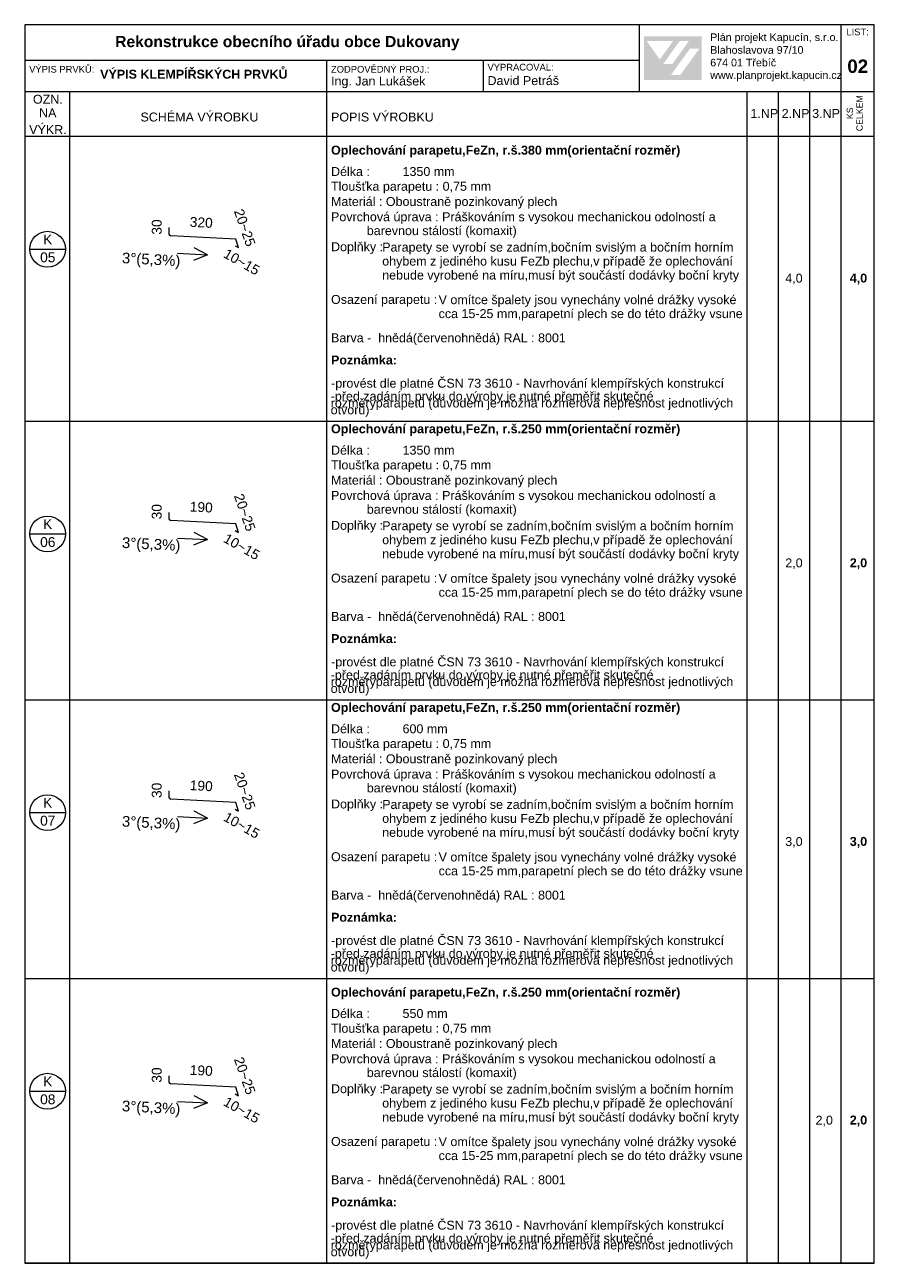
# Model space of a CAD drawing. Header units: millimetres. Extents: x 15381 to 191117, y -190522 to 367005.
# Tile 36 of 79: x 88117 to 107117, y -12396 to 15304. Entities that reach past the tile are written whole.
import ezdxf

# ---------------------------------------------------------------- set-up
doc = ezdxf.new("R2010")
doc.units = ezdxf.units.MM
doc.header["$MEASUREMENT"] = 0
doc.layers.add('Interiér - schodiště', color=7, linetype='Continuous')
doc.styles.add('GENEROVANÝ_STYL_1', font='txt')
doc.styles.add('GENEROVANÝ_STYL_2', font='txt')

msp = doc.modelspace()

# ---------------------------------------------------------------- hatches: boundary and pattern name
at = {"linetype": 'Continuous', "lineweight": 18}
h = msp.add_hatch(color=1, dxfattribs=at)
h.paths.add_polyline_path([(101965.1, 14072.4), (103255.5, 14072.4), (103255.5, 15046), (101965.1, 15046)])
h.paths.add_polyline_path([(102024.4, 14942.9), (102619.5, 14941.9), (102322.2, 14530.7)], flags=0)
h.paths.add_polyline_path([(102394.9, 14426), (102768.7, 14943.5), (102974.3, 14943.5), (102600.4, 14425)], flags=0)
h.paths.add_polyline_path([(102781.2, 14182.3), (102571.6, 14182.3), (102994.1, 14767.8), (103203.6, 14767.8)], flags=0)

# ---------------------------------------------------------------- linework, layer by layer
at = {"color": 7, "linetype": 'Continuous', "lineweight": 20}
for p, q in [((107117.4, 15304.4), (88117.4, 15304.4)), ((88117.4, 15304.4), (88117.4, -12395.6)), ((101867.4, 13804.4), (101867.4, 15304.4)), ((106367.4, 15304.4), (106367.4, 13804.4)), ((107117.4, -12395.6), (107117.4, 15304.4)), ((101867.4, 14504.4), (88117.4, 14504.4)), ((94867.4, 14504.4), (94867.4, 13804.4)), ((98367.4, 14504.4), (98367.4, 13804.4)), ((107117.4, 13804.4), (88117.4, 13804.4)), ((89117.4, 13804.4), (89117.4, 12804.4)), ((94867.4, 13804.4), (94867.4, 12804.4)), ((104267.4, 13804.4), (104267.4, 12804.4)), ((104967.4, 13804.4), (104967.4, 12804.4)), ((105667.4, 13804.4), (105667.4, 12804.4)), ((106367.4, 13804.4), (106367.4, 12804.4)), ((104567.4, 12804.4), (88117.4, 12804.4)), ((89117.4, 12804.4), (89117.4, 7764.4)), ((94867.4, 12804.4), (94867.4, 2724.4)), ((104267.4, 12804.4), (104267.4, -12395.6)), ((107117.4, 12804.4), (104567.4, 12804.4)), ((104967.4, 12804.4), (104967.4, -12395.6)), ((105667.4, 12804.4), (105667.4, -12395.6)), ((106367.4, 12804.4), (106367.4, 7764.4)), ((92835, 10507.8), (91381.6, 10584)), ((88228, 10284.4), (89028, 10284.4)), ((92206.9, 10157.1), (91907.9, 10316.1)), ((92901.4, 10319.1), (92835, 10507.8)), ((91530.4, 10192.5), (92206.9, 10157.1)), ((92206.9, 10157.1), (91892.9, 10030.2)), ((89117.4, 7764.4), (89117.4, 2724.4)), ((106367.4, 7764.4), (106367.4, 2724.4)), ((88117.4, 6436.5), (107117.4, 6436.5)), ((92835, 4139.9), (91381.6, 4216)), ((88228, 3916.5), (89028, 3916.5)), ((92206.9, 3789.2), (91907.9, 3948.2)), ((92901.4, 3951.2), (92835, 4139.9)), ((91530.4, 3824.6), (92206.9, 3789.2)), ((92206.9, 3789.2), (91892.9, 3662.3)), ((89117.4, 2724.4), (89117.4, -2315.6)), ((94867.4, 2724.4), (94867.4, -7355.6)), ((106367.4, 2724.4), (106367.4, -2315.6)), ((88117.4, 204.4), (107117.4, 204.4)), ((92835, -2092.2), (91381.6, -2016)), ((92901.4, -2280.9), (92835, -2092.2)), ((88228, -2315.6), (89028, -2315.6)), ((89117.4, -2315.6), (89117.4, -7355.6)), ((91530.4, -2407.5), (92206.9, -2442.9)), ((92206.9, -2442.9), (91892.9, -2569.8)), ((92206.9, -2442.9), (91907.9, -2283.9)), ((106367.4, -2315.6), (106367.4, -7355.6)), ((88117.4, -6027.7), (107117.4, -6027.7)), ((89117.4, -7355.6), (89117.4, -12395.6)), ((94867.4, -7355.6), (94867.4, -12395.6)), ((106367.4, -7355.6), (106367.4, -12395.6)), ((88228, -8547.7), (89028, -8547.7)), ((92835, -8460.1), (91381.6, -8384)), ((92901.4, -8648.8), (92835, -8460.1)), ((91530.4, -8775.4), (92206.9, -8810.8)), ((92206.9, -8810.8), (91892.9, -8937.7)), ((92206.9, -8810.8), (91907.9, -8651.8)), ((88117.4, -12395.6), (107117.4, -12395.6)), ((107117.4, -12395.6), (88117.4, -12395.6))]:
    msp.add_line(p, q, dxfattribs=at)
at = {"color": 7, "linetype": 'Continuous', "lineweight": 20, "flags": 128}
for points in [[(91337.1, 10767.2), (91337.1, 10621.6, 0.2763247), (91381.6, 10584)], [(91337.1, 4399.3), (91337.1, 4253.7, 0.2763247), (91381.6, 4216)], [(91337.1, -1832.8), (91337.1, -1978.4, 0.2763247), (91381.6, -2016)], [(91337.1, -8200.7), (91337.1, -8346.3, 0.2763247), (91381.6, -8384)]]:
    msp.add_lwpolyline(points, format="xyb", dxfattribs=at)
for points in [[(92822.8, 10363.6), (92901.4, 10319.1)], [(92822.8, 3995.7), (92901.4, 3951.2)], [(92822.8, -2236.4), (92901.4, -2280.9)], [(92822.8, -8604.3), (92901.4, -8648.8)]]:
    msp.add_lwpolyline(points, dxfattribs=at)
at = {"color": 7, "linetype": 'Continuous', "lineweight": 20}
for centre in [(88628, 10284.4), (88628, 3916.5), (88628, -2315.6), (88628, -8547.7)]:
    msp.add_circle(centre, 400, dxfattribs=at)

# ---------------------------------------------------------------- texts
at = {"color": 7, "linetype": 'Continuous', "lineweight": 20, "attachment_point": 7}
for s, insert, char_height, style in [('\\A1;{\\pql;\\fArial|b0|i0|c238|p38;Plán projekt Kapucín, s.r.o.}', (103449.6, 14889), 171, 'GENEROVANÝ_STYL_1'), ('\\A1;{\\pql;\\fArial|b0|i0|c238|p38;LIST:}', (106495.5, 15066.4), 150, 'GENEROVANÝ_STYL_1'), ('\\A1;{\\pql;\\fArial|b0|i0|c238|p38;Blahoslavova 97/10}', (103449.6, 14653.1), 171, 'GENEROVANÝ_STYL_1'), ('\\A1;{\\pql;\\fArial|b0|i0|c238|p38;VÝPIS PRVKŮ:}', (88216.5, 14231.8), 150, 'GENEROVANÝ_STYL_1'), ('\\A1;{\\pql;\\fArial|b0|i0|c238|p38;ZODPOVĚDNÝ PROJ.:}', (94967.4, 14231.8), 150, 'GENEROVANÝ_STYL_1'), ('\\A1;{\\pql;\\fArial|b0|i0|c238|p38;VYPRACOVAL:}', (98467.4, 14279.1), 150, 'GENEROVANÝ_STYL_1'), ('\\A1;{\\pql;\\fArial|b0|i0|c238|p38;674 01 Třebíč}', (103449.6, 14370.7), 171, 'GENEROVANÝ_STYL_1'), ('\\A1;{\\pql;\\fArial|b1|i0|c238|p38;02}', (106514.7, 14222.3), 300, 'GENEROVANÝ_STYL_2'), ('\\A1;{\\pql;\\fArial|b1|i0|c238|p38;VÝPIS KLEMPÍŘSKÝCH PRVKŮ}', (89803.3, 14095.5), 200, 'GENEROVANÝ_STYL_2'), ('\\A1;{\\pql;\\fArial|b0|i0|c238|p38;David Petráš}', (98467.4, 13952.9), 200, 'GENEROVANÝ_STYL_1'), ('\\A1;{\\pql;\\fArial|b0|i0|c238|p38;www.planprojekt.kapucin.cz}', (103449.6, 14041.9), 171, 'GENEROVANÝ_STYL_1'), ('\\A1;{\\pql;\\fArial|b0|i0|c238|p38;Ing. Jan Lukášek}', (94967.4, 13886.2), 200, 'GENEROVANÝ_STYL_1'), ('\\A1;{\\pql;\\fArial|b0|i0|c238|p38;OZN.}', (88299.7, 13535.8), 200, 'GENEROVANÝ_STYL_1'), ('\\A1;{\\pql;\\fArial|b0|i0|c238|p38;NA}', (88437.8, 13233.3), 200, 'GENEROVANÝ_STYL_1'), ('\\A1;{\\pql;\\fArial|b0|i0|c238|p38;SCHÉMA VÝROBKU}', (90705.1, 13138.4), 200, 'GENEROVANÝ_STYL_1'), ('\\A1;{\\pql;\\fArial|b0|i0|c238|p38;POPIS VÝROBKU}', (94967.4, 13138.4), 200, 'GENEROVANÝ_STYL_1'), ('\\A1;{\\pql;\\fArial|b0|i0|c238|p38;1.NP}', (104347.9, 13221.6), 200, 'GENEROVANÝ_STYL_1'), ('\\A1;{\\pql;\\fArial|b0|i0|c238|p38;2.NP}', (105047.9, 13221.6), 200, 'GENEROVANÝ_STYL_1'), ('\\A1;{\\pql;\\fArial|b0|i0|c238|p38;3\\fArial|b0|i0|c238|p38;.NP}', (105729.5, 13218.1), 200, 'GENEROVANÝ_STYL_1'), ('\\A1;{\\pql;\\fArial|b0|i0|c238|p38;VÝKR.}', (88216.5, 12859), 200, 'GENEROVANÝ_STYL_1'), ('\\A1;{\\pql;\\fArial|b1|i0|c238|p38;Oplechování parapetu,\\fArial|b1|i0|c238|p38;\\H0.997269x;FeZn, r.š.\\fArial|b1|i0|c238|p38;38\\fArial|b1|i0|c238|p38;0 mm(orientační rozměr)}', (94967.4, 12339.7), 200, 'GENEROVANÝ_STYL_2'), ('\\A1;{\\pql;\\fArial|b0|i0|c238|p38;Délka : ^I1\\fArial|b0|i0|c238|p38;3\\fArial|b0|i0|c238|p38;50 mm}', (94967.4, 11919.3), 200, 'GENEROVANÝ_STYL_1'), ('\\A1;{\\pql;\\fArial|b0|i0|c238|p38;Tloušťka parapetu\\fArial|b0|i0|c238|p38; : 0,75 mm}', (94967.4, 11531.3), 200, 'GENEROVANÝ_STYL_1'), ('\\A1;{\\pql;\\fArial|b0|i0|c238|p38;Materiál\\fArial|b0|i0|c238|p38; : Oboustraně pozinkovaný plech}', (94967.4, 11191.1), 200, 'GENEROVANÝ_STYL_1'), ('\\A1;{\\pql;\\fArial|b0|i0|c238|p38;K}', (88527.4, 10393.3), 220, 'GENEROVANÝ_STYL_1'), ('\\A1;{\\pql;\\fArial|b0|i0|c238|p38;Doplňky\\fArial|b0|i0|c238|p38; :}', (94967.4, 10179.9), 200, 'GENEROVANÝ_STYL_1'), ('\\A1;{\\pql;\\fArial|b0|i0|c238|p38;05}', (88461, 9989.7), 220, 'GENEROVANÝ_STYL_1'), ('\\A1;{\\pql;\\fArial|b0|i0|c238|p38;4\\fArial|b0|i0|c238|p38;,0}', (105127.2, 9499.1), 200, 'GENEROVANÝ_STYL_1'), ('\\A1;{\\pql;\\fArial|b1|i0|c238|p38;4\\fArial|b1|i0|c238|p38;,0}', (106570.7, 9494.3), 200, 'GENEROVANÝ_STYL_2'), ('\\A1;{\\pql;\\fArial|b0|i0|c238|p38;Osazení parapetu\\fArial|b0|i0|c238|p38; : }', (94967.4, 9000.8), 200, 'GENEROVANÝ_STYL_1'), ('\\A1;{\\pql;\\fArial|b0|i0|c238|p38;Barva -  \\fArial|b0|i0|c238|p38;\\H0.996661x;hnědá(červenohnědá) RAL : 800\\fArial|b0|i0|c238|p38;1}', (94967.4, 8142.2), 200, 'GENEROVANÝ_STYL_1'), ('\\A1;{\\pql;\\fArial|b1|i0|c238|p38;Poznámka:}', (94967.4, 7703.9), 200, 'GENEROVANÝ_STYL_2'), ('\\A1;{\\pql;\\fArial|b0|i0|c238|p38;-provést dle platné ČSN 73 3610 - Navrhování klempířských konstrukcí}', (94970.3, 7126.2), 200.0001, 'GENEROVANÝ_STYL_1'), ('\\A1;{\\pql;\\fArial|b1|i0|c238|p38;Oplechování parapetu,\\fArial|b1|i0|c238|p38;\\H0.997269x;FeZn, r.š.\\fArial|b1|i0|c238|p38;25\\fArial|b1|i0|c238|p38;0 mm(orientační rozměr)}', (94967.4, 6107.6), 200, 'GENEROVANÝ_STYL_2'), ('\\A1;{\\pql;\\fArial|b0|i0|c238|p38;Délka : ^I1\\fArial|b0|i0|c238|p38;3\\fArial|b0|i0|c238|p38;50 mm}', (94967.4, 5687.2), 200, 'GENEROVANÝ_STYL_1'), ('\\A1;{\\pql;\\fArial|b0|i0|c238|p38;Tloušťka parapetu\\fArial|b0|i0|c238|p38; : 0,75 mm}', (94967.4, 5299.2), 200, 'GENEROVANÝ_STYL_1'), ('\\A1;{\\pql;\\fArial|b0|i0|c238|p38;Materiál\\fArial|b0|i0|c238|p38; : Oboustraně pozinkovaný plech}', (94967.4, 4959), 200, 'GENEROVANÝ_STYL_1'), ('\\A1;{\\pql;\\fArial|b0|i0|c238|p38;K}', (88527.4, 4025.4), 220, 'GENEROVANÝ_STYL_1'), ('\\A1;{\\pql;\\fArial|b0|i0|c238|p38;Doplňky\\fArial|b0|i0|c238|p38; :}', (94967.4, 3947.8), 200, 'GENEROVANÝ_STYL_1'), ('\\A1;{\\pql;\\fArial|b0|i0|c238|p38;06}', (88461, 3621.8), 220, 'GENEROVANÝ_STYL_1'), ('\\A1;{\\pql;\\fArial|b0|i0|c238|p38;2\\fArial|b0|i0|c238|p38;,0}', (105127.2, 3131.2), 200, 'GENEROVANÝ_STYL_1'), ('\\A1;{\\pql;\\fArial|b1|i0|c238|p38;2\\fArial|b1|i0|c238|p38;,0}', (106570.7, 3126.4), 200, 'GENEROVANÝ_STYL_2'), ('\\A1;{\\pql;\\fArial|b0|i0|c238|p38;Osazení parapetu\\fArial|b0|i0|c238|p38; : }', (94967.4, 2768.7), 200, 'GENEROVANÝ_STYL_1'), ('\\A1;{\\pql;\\fArial|b0|i0|c238|p38;Barva -  \\fArial|b0|i0|c238|p38;\\H0.996661x;hnědá(červenohnědá) RAL : 800\\fArial|b0|i0|c238|p38;1}', (94967.4, 1910.1), 200, 'GENEROVANÝ_STYL_1'), ('\\A1;{\\pql;\\fArial|b1|i0|c238|p38;Poznámka:}', (94967.4, 1471.8), 200, 'GENEROVANÝ_STYL_2'), ('\\A1;{\\pql;\\fArial|b0|i0|c238|p38;-provést dle platné ČSN 73 3610 - Navrhování klempířských konstrukcí}', (94970.3, 894.1), 200.0001, 'GENEROVANÝ_STYL_1'), ('\\A1;{\\pql;\\fArial|b1|i0|c238|p38;Oplechování parapetu,\\fArial|b1|i0|c238|p38;\\H0.997269x;FeZn, r.š.\\fArial|b1|i0|c238|p38;25\\fArial|b1|i0|c238|p38;0 mm(orientační rozměr)}', (94967.4, -124.5), 200, 'GENEROVANÝ_STYL_2'), ('\\A1;{\\pql;\\fArial|b0|i0|c238|p38;Délka : ^I\\fArial|b0|i0|c238|p38;60\\fArial|b0|i0|c238|p38;0 mm}', (94967.4, -544.7), 200, 'GENEROVANÝ_STYL_1'), ('\\A1;{\\pql;\\fArial|b0|i0|c238|p38;Tloušťka parapetu\\fArial|b0|i0|c238|p38; : 0,75 mm}', (94967.4, -932.9), 200, 'GENEROVANÝ_STYL_1'), ('\\A1;{\\pql;\\fArial|b0|i0|c238|p38;Materiál\\fArial|b0|i0|c238|p38; : Oboustraně pozinkovaný plech}', (94967.4, -1273.1), 200, 'GENEROVANÝ_STYL_1'), ('\\A1;{\\pql;\\fArial|b0|i0|c238|p38;K}', (88527.4, -2206.7), 220, 'GENEROVANÝ_STYL_1'), ('\\A1;{\\pql;\\fArial|b0|i0|c238|p38;Doplňky\\fArial|b0|i0|c238|p38; :}', (94967.4, -2284.3), 200, 'GENEROVANÝ_STYL_1'), ('\\A1;{\\pql;\\fArial|b0|i0|c238|p38;07}', (88461, -2610.3), 220, 'GENEROVANÝ_STYL_1'), ('\\A1;{\\pql;\\fArial|b0|i0|c238|p38;3\\fArial|b0|i0|c238|p38;,0}', (105127.2, -3100.9), 200, 'GENEROVANÝ_STYL_1'), ('\\A1;{\\pql;\\fArial|b1|i0|c238|p38;3\\fArial|b1|i0|c238|p38;,0}', (106570.7, -3105.7), 200, 'GENEROVANÝ_STYL_2'), ('\\A1;{\\pql;\\fArial|b0|i0|c238|p38;Osazení parapetu\\fArial|b0|i0|c238|p38; : }', (94967.4, -3463.4), 200, 'GENEROVANÝ_STYL_1'), ('\\A1;{\\pql;\\fArial|b0|i0|c238|p38;Barva -  \\fArial|b0|i0|c238|p38;\\H0.996661x;hnědá(červenohnědá) RAL : 800\\fArial|b0|i0|c238|p38;1}', (94967.4, -4322), 200, 'GENEROVANÝ_STYL_1'), ('\\A1;{\\pql;\\fArial|b1|i0|c238|p38;Poznámka:}', (94967.4, -4760.3), 200, 'GENEROVANÝ_STYL_2'), ('\\A1;{\\pql;\\fArial|b0|i0|c238|p38;-provést dle platné ČSN 73 3610 - Navrhování klempířských konstrukcí}', (94970.3, -5338), 200.0001, 'GENEROVANÝ_STYL_1'), ('\\A1;{\\pql;\\fArial|b1|i0|c238|p38;Oplechování parapetu,\\fArial|b1|i0|c238|p38;\\H0.997269x;FeZn, r.š.2\\fArial|b1|i0|c238|p38;5\\fArial|b1|i0|c238|p38;0 mm(orientační rozměr)}', (94967.4, -6492.4), 200, 'GENEROVANÝ_STYL_2'), ('\\A1;{\\pql;\\fArial|b0|i0|c238|p38;Délka : ^I\\fArial|b0|i0|c238|p38;55\\fArial|b0|i0|c238|p38;0 mm}', (94967.4, -6912.6), 200, 'GENEROVANÝ_STYL_1'), ('\\A1;{\\pql;\\fArial|b0|i0|c238|p38;Tloušťka parapetu\\fArial|b0|i0|c238|p38; : 0,75 mm}', (94967.4, -7300.8), 200, 'GENEROVANÝ_STYL_1'), ('\\A1;{\\pql;\\fArial|b0|i0|c238|p38;Materiál\\fArial|b0|i0|c238|p38; : Oboustraně pozinkovaný plech}', (94967.4, -7641), 200, 'GENEROVANÝ_STYL_1'), ('\\A1;{\\pql;\\fArial|b0|i0|c238|p38;K}', (88527.4, -8438.8), 220, 'GENEROVANÝ_STYL_1'), ('\\A1;{\\pql;\\fArial|b0|i0|c238|p38;Doplňky\\fArial|b0|i0|c238|p38; :}', (94967.4, -8652.2), 200, 'GENEROVANÝ_STYL_1'), ('\\A1;{\\pql;\\fArial|b0|i0|c238|p38;08}', (88461, -8842.4), 220, 'GENEROVANÝ_STYL_1'), ('\\A1;{\\pql;\\fArial|b0|i0|c238|p38;2\\fArial|b0|i0|c238|p38;,0}', (105804.4, -9333), 200, 'GENEROVANÝ_STYL_1'), ('\\A1;{\\pql;\\fArial|b1|i0|c238|p38;2\\fArial|b1|i0|c238|p38;,0}', (106570.7, -9337.8), 200, 'GENEROVANÝ_STYL_2'), ('\\A1;{\\pql;\\fArial|b0|i0|c238|p38;Osazení parapetu\\fArial|b0|i0|c238|p38; : }', (94967.4, -9831.3), 200, 'GENEROVANÝ_STYL_1'), ('\\A1;{\\pql;\\fArial|b0|i0|c238|p38;Barva -  \\fArial|b0|i0|c238|p38;\\H0.996661x;hnědá(červenohnědá) RAL : 800\\fArial|b0|i0|c238|p38;1}', (94967.4, -10689.9), 200, 'GENEROVANÝ_STYL_1'), ('\\A1;{\\pql;\\fArial|b1|i0|c238|p38;Poznámka:}', (94967.4, -11128.2), 200, 'GENEROVANÝ_STYL_2'), ('\\A1;{\\pql;\\fArial|b0|i0|c238|p38;-provést dle platné ČSN 73 3610 - Navrhování klempířských konstrukcí}', (94970.3, -11705.9), 200.0001, 'GENEROVANÝ_STYL_1')]:
    msp.add_mtext(s, dxfattribs=dict(at, insert=insert, char_height=char_height, style=style))
at = {"color": 7, "linetype": 'Continuous', "lineweight": 20, "insert": (106860.5, 13326.1), "char_height": 140, "attachment_point": 8, "rotation": 90, "line_spacing_factor": 0.923713, "style": 'GENEROVANÝ_STYL_1'}
msp.add_mtext('\\A1;{\\pqc;\\fArial|b0|i0|c238|p38;KS\\P\\pql;\\fArial|b0|i0|c238|p38;CELKEM}', dxfattribs=at)
at = {"color": 7, "linetype": 'Continuous', "lineweight": 20, "attachment_point": 7, "style": 'GENEROVANÝ_STYL_1'}
for s, insert, char_height, rotation in [('\\A1;{\\pql;\\fArial|b0|i0|c238|p38;20~25}', (92789.4, 11135.4), 220, 289.3925), ('\\A1;{\\pql;\\fArial|b0|i0|c238|p38;30}', (91181.6, 10610.3), 220, 90), ('\\A1;{\\pql;\\fArial|b0|i0|c238|p38;32\\fArial|b0|i0|c238|p38;0}', (91803.3, 10784.3), 220, 357), ('\\A1;{\\pql;\\fArial|b0|i0|c238|p38;10~15}', (92538.8, 10113.7), 220, 330.50141), ('\\A1;{\\pql;\\fArial|b0|i0|c238|p38;3°(5,3%)}', (90282.3, 9900.8), 240, 357), ('\\A1;{\\pql;\\fArial|b0|i0|c238|p38;20~25}', (92789.4, 4767.5), 220, 289.3925), ('\\A1;{\\pql;\\fArial|b0|i0|c238|p38;30}', (91181.6, 4242.4), 220, 90), ('\\A1;{\\pql;\\fArial|b0|i0|c238|p38;19\\fArial|b0|i0|c238|p38;0}', (91803.3, 4416.5), 220, 357), ('\\A1;{\\pql;\\fArial|b0|i0|c238|p38;10~15}', (92538.8, 3745.7), 220, 330.50141), ('\\A1;{\\pql;\\fArial|b0|i0|c238|p38;3°(5,3%)}', (90282.3, 3532.9), 240, 357), ('\\A1;{\\pql;\\fArial|b0|i0|c238|p38;1\\fArial|b0|i0|c238|p38;9\\fArial|b0|i0|c238|p38;0}', (91803.3, -1815.6), 220, 357), ('\\A1;{\\pql;\\fArial|b0|i0|c238|p38;20~25}', (92789.4, -1464.6), 220, 289.3925), ('\\A1;{\\pql;\\fArial|b0|i0|c238|p38;30}', (91181.6, -1989.7), 220, 90), ('\\A1;{\\pql;\\fArial|b0|i0|c238|p38;3°(5,3%)}', (90282.3, -2699.2), 240, 357), ('\\A1;{\\pql;\\fArial|b0|i0|c238|p38;10~15}', (92538.8, -2486.3), 220, 330.50141), ('\\A1;{\\pql;\\fArial|b0|i0|c238|p38;19\\fArial|b0|i0|c238|p38;0}', (91803.3, -8183.5), 220, 357), ('\\A1;{\\pql;\\fArial|b0|i0|c238|p38;20~25}', (92789.4, -7832.5), 220, 289.3925), ('\\A1;{\\pql;\\fArial|b0|i0|c238|p38;30}', (91181.6, -8357.6), 220, 90), ('\\A1;{\\pql;\\fArial|b0|i0|c238|p38;3°(5,3%)}', (90282.3, -9067.1), 240, 357), ('\\A1;{\\pql;\\fArial|b0|i0|c238|p38;10~15}', (92538.8, -8854.3), 220, 330.50141)]:
    msp.add_mtext(s, dxfattribs=dict(at, insert=insert, char_height=char_height, rotation=rotation))
for s, insert, char_height, width, line_spacing_factor in [('\\A1;{\\pql;\\fArial|b0|i0|c238|p38;Povrchová úprava : Práškováním s vysokou mechanickou odolností a ^I^I^I^Ibarevnou stálostí (komaxit)}', (94967.4, 10539.6), 200, 9168.093, 0.928202), ('\\A1;{\\pql;\\fArial|b0|i0|c238|p38;P\\fArial|b0|i0|c238|p38;arapety se vyrobí se zadním,bočním svislým a bočním horním ohybem z jediného kusu FeZb plechu,v případě že oplechování nebude vyrobené na míru,musí být součástí dodávky boční kryty}', (96112, 9545.7), 200, 8085.25, 0.937234), ('\\A1;{\\pql;\\fArial|b0|i0|c238|p38;V \\fArial|b0|i0|c238|p38;omítce špalety jsou vynechány volné drážky vysoké cca 15-25 mm,parapetní plech se do této drážky vsune}', (97373.8, 8683.3), 200, 6871.93, 0.934447), ('\\A1;{\\pql;\\fArial|b0|i0|c238|p38;-před zadáním prvku do výroby je nutné přeměřit skutečné rozměry\\fArial|b0|i0|c238|p38;\\H0.995986x;parapetů (důvodem je možná rozměrová nepřesnost jednotlivých otvorů)}', (94960.2, 6533), 200.0001, 9337.72, 0.457651), ('\\A1;{\\pql;\\fArial|b0|i0|c238|p38;Povrchová úprava : Práškováním s vysokou mechanickou odolností a ^I^I^I^Ibarevnou stálostí (komaxit)}', (94967.4, 4307.5), 200, 9168.093, 0.928202), ('\\A1;{\\pql;\\fArial|b0|i0|c238|p38;P\\fArial|b0|i0|c238|p38;arapety se vyrobí se zadním,bočním svislým a bočním horním ohybem z jediného kusu FeZb plechu,v případě že oplechování nebude vyrobené na míru,musí být součástí dodávky boční kryty}', (96112, 3313.6), 200, 8085.25, 0.937234), ('\\A1;{\\pql;\\fArial|b0|i0|c238|p38;V \\fArial|b0|i0|c238|p38;omítce špalety jsou vynechány volné drážky vysoké cca 15-25 mm,parapetní plech se do této drážky vsune}', (97373.8, 2451.3), 200, 6871.93, 0.934447), ('\\A1;{\\pql;\\fArial|b0|i0|c238|p38;-před zadáním prvku do výroby je nutné přeměřit skutečné rozměry\\fArial|b0|i0|c238|p38;\\H0.995986x;parapetů (důvodem je možná rozměrová nepřesnost jednotlivých otvorů)}', (94960.2, 300.9), 200.0001, 9337.72, 0.457651), ('\\A1;{\\pql;\\fArial|b0|i0|c238|p38;Povrchová úprava : Práškováním s vysokou mechanickou odolností a ^I^I^I^Ibarevnou stálostí (komaxit)}', (94967.4, -1924.6), 200, 9168.093, 0.928202), ('\\A1;{\\pql;\\fArial|b0|i0|c238|p38;P\\fArial|b0|i0|c238|p38;arapety se vyrobí se zadním,bočním svislým a bočním horním ohybem z jediného kusu FeZb plechu,v případě že oplechování nebude vyrobené na míru,musí být součástí dodávky boční kryty}', (96112, -2918.5), 200, 8085.25, 0.937234), ('\\A1;{\\pql;\\fArial|b0|i0|c238|p38;V \\fArial|b0|i0|c238|p38;omítce špalety jsou vynechány volné drážky vysoké cca 15-25 mm,parapetní plech se do této drážky vsune}', (97373.8, -3780.8), 200, 6871.93, 0.934447), ('\\A1;{\\pql;\\fArial|b0|i0|c238|p38;-před zadáním prvku do výroby je nutné přeměřit skutečné rozměry\\fArial|b0|i0|c238|p38;\\H0.995986x;parapetů (důvodem je možná rozměrová nepřesnost jednotlivých otvorů)}', (94960.2, -5931.2), 200.0001, 9337.72, 0.457651), ('\\A1;{\\pql;\\fArial|b0|i0|c238|p38;Povrchová úprava : Práškováním s vysokou mechanickou odolností a ^I^I^I^Ibarevnou stálostí (komaxit)}', (94967.4, -8292.5), 200, 9168.093, 0.928202), ('\\A1;{\\pql;\\fArial|b0|i0|c238|p38;P\\fArial|b0|i0|c238|p38;arapety se vyrobí se zadním,bočním svislým a bočním horním ohybem z jediného kusu FeZb plechu,v případě že oplechování nebude vyrobené na míru,musí být součástí dodávky boční kryty}', (96112, -9286.4), 200, 8085.25, 0.937234), ('\\A1;{\\pql;\\fArial|b0|i0|c238|p38;V \\fArial|b0|i0|c238|p38;omítce špalety jsou vynechány volné drážky vysoké cca 15-25 mm,parapetní plech se do této drážky vsune}', (97373.8, -10148.7), 200, 6871.93, 0.934447), ('\\A1;{\\pql;\\fArial|b0|i0|c238|p38;-před zadáním prvku do výroby je nutné přeměřit skutečné rozměry\\fArial|b0|i0|c238|p38;\\H0.995986x;parapetů (důvodem je možná rozměrová nepřesnost jednotlivých otvorů)}', (94960.2, -12299.1), 200.0001, 9337.72, 0.457651)]:
    msp.add_mtext(s, dxfattribs=dict(at, insert=insert, char_height=char_height, width=width, line_spacing_factor=line_spacing_factor))
at = {"layer": 'Interiér - schodiště', "color": 7, "linetype": 'Continuous', "lineweight": 13, "insert": (90139.9, 14891.6), "char_height": 250, "attachment_point": 4, "style": 'GENEROVANÝ_STYL_2'}
msp.add_mtext('\\A1;{\\pql;\\fArial|b1|i0|c238|p38;Rekonstrukce obecního úřadu obce Dukovany}', dxfattribs=at)

doc.saveas('drawing.dxf')
